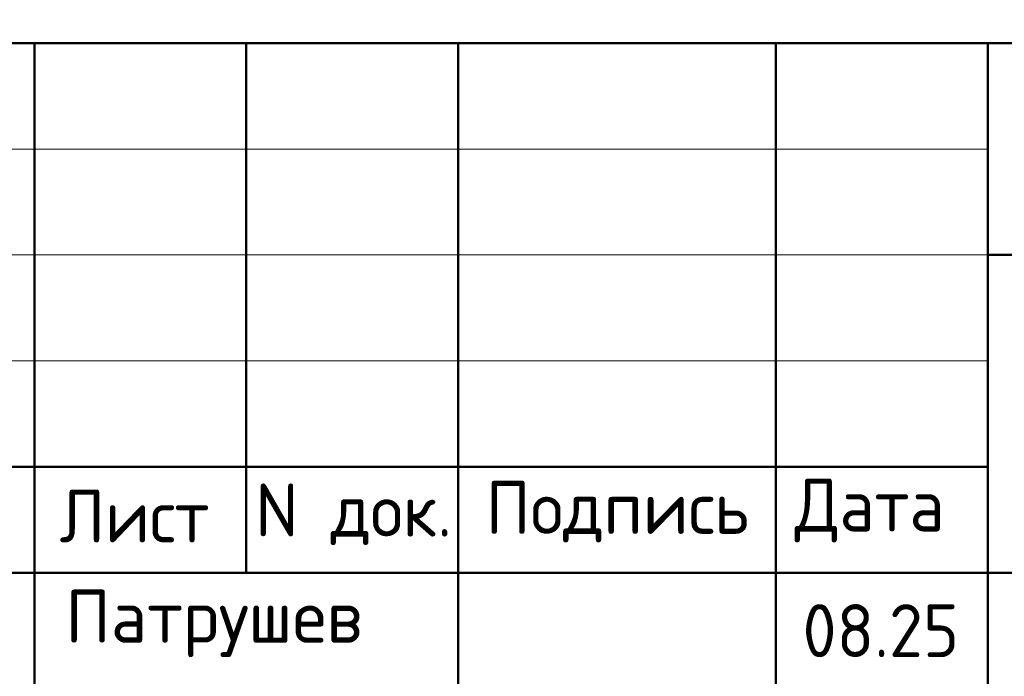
# Model space of a CAD drawing. Header units: millimetres. Extents: x 0 to 50412, y -12 to 35652.
# Tile 19 of 24: x 29917 to 35493, y 3613 to 7333. Entities that reach past the tile are written whole.
import ezdxf

# ---------------------------------------------------------------- set-up
doc = ezdxf.new("R2010")
doc.units = ezdxf.units.MM
doc.layers.add('Standard', color=7, linetype='Continuous', lineweight=25)
doc.styles.add('ISOCPEUR', font='txt')

msp = doc.modelspace()

# ---------------------------------------------------------------- linework, layer by layer
at = {"layer": 'Standard', "color": 7, "linetype": 'Continuous', "lineweight": 50, "transparency": 33554687}
for p, q in [((27600, 7200), (49800, 7200)), ((30000, 600), (30000, 7200)), ((31200, 4200), (31200, 7200)), ((32400, 600), (32400, 7200)), ((34200, 600), (34200, 7200)), ((35400, 600), (35400, 7200)), ((35400, 6000), (49800, 6000)), ((27600, 4800), (35400, 4800)), ((27600, 4800), (35400, 4800)), ((27600, 4200), (35400, 4200)), ((27600, 4200), (35400, 4200)), ((35400, 4200), (49800, 4200))]:
    msp.add_line(p, q, dxfattribs=at)
at = {"layer": 'Standard', "color": 7, "linetype": 'Continuous', "lineweight": 13, "transparency": 33554687}
for p, q in [((27600, 6600), (35400, 6600)), ((27600, 6000), (35400, 6000)), ((27600, 5400), (35400, 5400))]:
    msp.add_line(p, q, dxfattribs=at)
at = {"layer": 'Standard', "color": 7, "linetype": 'Continuous', "lineweight": 25, "transparency": 33554687}
msp.add_lwpolyline([(49800, 7200), (27600, 7200), (27600, 600), (49800, 600), (49800, 7200)], dxfattribs=at)

# ---------------------------------------------------------------- texts
at = {"layer": 'Standard', "color": 7, "linetype": 'Continuous', "lineweight": 13, "transparency": 33554687, "insert": (27600, 9833.6), "char_height": 336, "width": 13126.68, "attachment_point": 1, "line_spacing_factor": 1.084337}
msp.add_mtext('\\A1;{\\fISOCPEUR|i0|b0;\\H335.999994;\\W1.000000;\\C7;1. Спецификацию элементов, ведомость деталей см. лист 25}\\P{\\fISOCPEUR|i0|b0;\\H335.999994;\\W1.000000;\\C7;Ведомость расхода стали см. лист 1.1}\\P{\\fISOCPEUR|i0|b0;\\H335.999994;\\W1.000000;\\C7;2. Опалубочный план конструкции стен см. лист 17}\\P{\\fISOCPEUR|i0|b0;\\H335.999994;\\W1.000000;\\C7;3. Сечения замаркированы см. листы 17...21}\\P', dxfattribs=at)
at = {"layer": 'Standard', "color": 7, "linetype": 'Continuous', "lineweight": 25, "transparency": 33554687, "char_height": 300, "attachment_point": 7, "style": 'ISOCPEUR'}
for s, insert, width in [('\\W0.94;Лист', (30143, 4371.4), 1040.312), ('\\W0.95;N док.', (31251, 4356.8), 1281.75), ('\\W0.96;Подпись', (32555.3, 4371.4), 1613.136), ('\\W0.94;Дата', (34305.2, 4371.4), 1161.283), ('\\W0.97;Патрушев', (30175.3, 3721.5), 2004.223), ('\\W0.94;08.25', (34350.1, 3721.5), 1070.015)]:
    msp.add_mtext(s, dxfattribs=dict(at, insert=insert, width=width))

doc.saveas('drawing.dxf')
